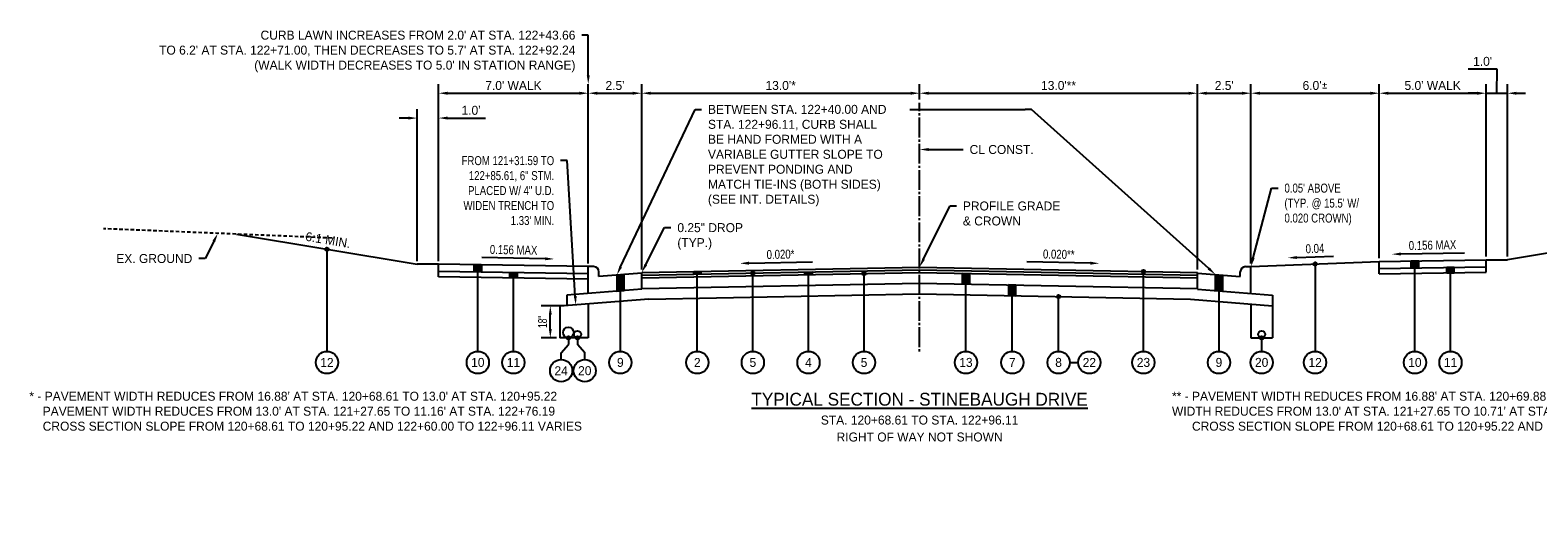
# Model space of a CAD drawing. Header units: feet. Extents: x -305 to -35, y 119 to 303.
# Tile 6 of 12: x -187 to -117, y 181 to 203. Entities that reach past the tile are written whole.
import ezdxf
from ezdxf import colors
from ezdxf.entities.mleader import LeaderData, LeaderLine
from ezdxf.math import Vec2, Vec3

# ---------------------------------------------------------------- set-up
doc = ezdxf.new("R2010")
doc.units = ezdxf.units.FT
doc.header["$MEASUREMENT"] = 0
doc.linetypes.add('cl', pattern=[5.000000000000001, 0.09375000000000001, -0.09375000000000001, 4.625000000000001, -0.09375000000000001, 0.09375000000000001])
doc.linetypes.add('OhDOT_USTN3', pattern=[0.22, 0.165, -0.055])
for name, color, linetype in [('GE_P_CL', 180, 'cl'), ('PV_X_EOP', 27, 'OhDOT_USTN3'), ('RD_P_Text', 1, 'Continuous')]:
    doc.layers.add(name, color=color, linetype=linetype)
doc.styles.add('Slanted-Normal', font='font31.shx', dxfattribs={"height": 0.1})
doc.styles.get("Standard").update_dxf_attribs({"font": 'font31.shx'})
doc.dimstyles.new('COEC', dxfattribs={"dimscale": 13.9, "dimtxt": 0.18, "dimasz": 0.18, "dimexe": 0.18, "dimexo": 0.0625, "dimgap": 0.09, "dimtad": 1, "dimzin": 0, "dimdsep": 46, "dimtxsty": 'Standard', "dimcen": 0.09, "dimclrd": 256, "dimclre": 256, "dimclrt": 256, "dimaunit": 1, "dimadec": 4, "dimazin": 0, "dimtfac": 1, "dimtofl": 0, "dimtmove": 0, "dimatfit": 3, "dimfxl": 1, "dimtolj": 1, "dimtzin": 0, "dimlwd": -1, "dimlwe": -1, "dimarcsym": 0})

# ---------------------------------------------------------------- blocks, each defined once
blk = doc.blocks.new('*D1142')
at = {"layer": 'Defpoints', "color": 0, "transparency": 16777216}
for p in [(-145.516917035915, 199.9198706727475), (-145.516917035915, 199.4699837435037), (-158.516917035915, 191.5360834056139)]:
    blk.add_point(p, dxfattribs=at)
at = {"layer": 'RD_P_Text', "transparency": 16777216}
for p, q in [((-158.516917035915, 191.6860834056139), (-158.516917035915, 200.3398706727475)), ((-145.516917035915, 199.6199837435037), (-145.516917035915, 200.3398706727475)), ((-158.096917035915, 199.9198706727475), (-145.9369170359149, 199.9198706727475))]:
    blk.add_line(p, q, dxfattribs=at)
for points in [[(-158.096917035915, 199.9898706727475), (-158.096917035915, 199.8498706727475), (-158.516917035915, 199.9198706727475)], [(-145.9369170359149, 199.9898706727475), (-145.9369170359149, 199.8498706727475), (-145.516917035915, 199.9198706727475)]]:
    blk.add_solid(points, dxfattribs=at)
at = {"layer": 'RD_P_Text', "transparency": 16777216, "insert": (-152.016917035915, 200.2798706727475), "char_height": 0.42, "attachment_point": 5}
blk.add_mtext("\\A1;13.0'*", dxfattribs=at)
blk = doc.blocks.new('*D1143')
at = {"layer": 'Defpoints', "color": 0, "transparency": 16777216}
for p in [(-132.516917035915, 199.9198706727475), (-145.516917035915, 199.4699837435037), (-132.516917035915, 191.5360834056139)]:
    blk.add_point(p, dxfattribs=at)
at = {"layer": 'RD_P_Text', "transparency": 16777216}
for p, q in [((-145.516917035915, 199.6199837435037), (-145.516917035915, 200.3398706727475)), ((-132.516917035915, 191.6860834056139), (-132.516917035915, 200.3398706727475)), ((-145.096917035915, 199.9198706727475), (-132.9369170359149, 199.9198706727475))]:
    blk.add_line(p, q, dxfattribs=at)
for points in [[(-145.096917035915, 199.9898706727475), (-145.096917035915, 199.8498706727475), (-145.516917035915, 199.9198706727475)], [(-132.9369170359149, 199.9898706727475), (-132.9369170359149, 199.8498706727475), (-132.516917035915, 199.9198706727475)]]:
    blk.add_solid(points, dxfattribs=at)
at = {"layer": 'RD_P_Text', "transparency": 16777216, "insert": (-139.016917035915, 200.2798706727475), "char_height": 0.42, "attachment_point": 5}
blk.add_mtext("\\A1;13.0'**", dxfattribs=at)
blk = doc.blocks.new('*D1145')
at = {"layer": 'Defpoints', "color": 0, "transparency": 16777216}
for p in [(-158.516917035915, 199.9198706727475), (-161.016917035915, 191.8160834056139), (-158.516917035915, 191.5360834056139)]:
    blk.add_point(p, dxfattribs=at)
at = {"layer": 'RD_P_Text', "transparency": 16777216}
for p, q in [((-161.016917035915, 191.9660834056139), (-161.016917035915, 200.3398706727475)), ((-158.516917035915, 191.6860834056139), (-158.516917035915, 200.3398706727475)), ((-160.596917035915, 199.9198706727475), (-158.9369170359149, 199.9198706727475))]:
    blk.add_line(p, q, dxfattribs=at)
for points in [[(-160.596917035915, 199.9898706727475), (-160.596917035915, 199.8498706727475), (-161.016917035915, 199.9198706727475)], [(-158.9369170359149, 199.9898706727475), (-158.9369170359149, 199.8498706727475), (-158.516917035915, 199.9198706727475)]]:
    blk.add_solid(points, dxfattribs=at)
at = {"layer": 'RD_P_Text', "transparency": 16777216, "insert": (-159.766917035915, 200.2798706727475), "char_height": 0.42, "attachment_point": 5}
blk.add_mtext("\\A1;2.5'", dxfattribs=at)
blk = doc.blocks.new('*D1144')
at = {"layer": 'Defpoints', "color": 0, "transparency": 16777216}
for p in [(-161.016917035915, 199.9198706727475), (-168.016917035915, 191.925283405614), (-161.016917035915, 191.8160834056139)]:
    blk.add_point(p, dxfattribs=at)
at = {"layer": 'RD_P_Text', "transparency": 16777216}
for p, q in [((-168.016917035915, 192.075283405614), (-168.016917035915, 200.3398706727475)), ((-161.016917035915, 191.9660834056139), (-161.016917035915, 200.3398706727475)), ((-167.596917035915, 199.9198706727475), (-161.4369170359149, 199.9198706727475))]:
    blk.add_line(p, q, dxfattribs=at)
for points in [[(-167.596917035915, 199.9898706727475), (-167.596917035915, 199.8498706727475), (-168.016917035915, 199.9198706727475)], [(-161.4369170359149, 199.9898706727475), (-161.4369170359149, 199.8498706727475), (-161.016917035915, 199.9198706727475)]]:
    blk.add_solid(points, dxfattribs=at)
at = {"layer": 'RD_P_Text', "transparency": 16777216, "insert": (-164.516917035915, 200.2798706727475), "char_height": 0.42, "attachment_point": 5}
blk.add_mtext("\\A1;7.0' WALK", dxfattribs=at)
blk = doc.blocks.new('*D1146')
at = {"layer": 'Defpoints', "color": 0, "transparency": 16777216}
for p in [(-130.016917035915, 199.9198706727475), (-132.516917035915, 191.5360834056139), (-130.016917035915, 191.8160834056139)]:
    blk.add_point(p, dxfattribs=at)
at = {"layer": 'RD_P_Text', "transparency": 16777216}
for p, q in [((-132.516917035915, 191.6860834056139), (-132.516917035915, 200.3398706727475)), ((-130.016917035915, 191.9660834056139), (-130.016917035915, 200.3398706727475)), ((-132.096917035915, 199.9198706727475), (-130.4369170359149, 199.9198706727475))]:
    blk.add_line(p, q, dxfattribs=at)
for points in [[(-132.096917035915, 199.9898706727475), (-132.096917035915, 199.8498706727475), (-132.516917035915, 199.9198706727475)], [(-130.4369170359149, 199.9898706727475), (-130.4369170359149, 199.8498706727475), (-130.016917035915, 199.9198706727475)]]:
    blk.add_solid(points, dxfattribs=at)
at = {"layer": 'RD_P_Text', "transparency": 16777216, "insert": (-131.266917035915, 200.2798706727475), "char_height": 0.42, "attachment_point": 5}
blk.add_mtext("\\A1;2.5'", dxfattribs=at)
blk = doc.blocks.new('*D1147')
at = {"layer": 'Defpoints', "color": 0, "transparency": 16777216}
for p in [(-124.016917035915, 199.9198706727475), (-124.016917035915, 192.0560834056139), (-130.016917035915, 191.8160834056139)]:
    blk.add_point(p, dxfattribs=at)
at = {"layer": 'RD_P_Text', "transparency": 16777216}
for p, q in [((-130.016917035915, 191.9660834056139), (-130.016917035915, 200.3398706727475)), ((-124.016917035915, 192.206083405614), (-124.016917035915, 200.3398706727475)), ((-129.596917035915, 199.9198706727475), (-124.436917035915, 199.9198706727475))]:
    blk.add_line(p, q, dxfattribs=at)
for points in [[(-129.596917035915, 199.9898706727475), (-129.596917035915, 199.8498706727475), (-130.016917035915, 199.9198706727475)], [(-124.436917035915, 199.9898706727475), (-124.436917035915, 199.8498706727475), (-124.016917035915, 199.9198706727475)]]:
    blk.add_solid(points, dxfattribs=at)
at = {"layer": 'RD_P_Text', "transparency": 16777216, "insert": (-127.016917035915, 200.2798706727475), "char_height": 0.42, "attachment_point": 5}
blk.add_mtext("\\A1;6.0'{\\fISOCPEUR|b0|i0|c0|p34;%%P}", dxfattribs=at)
blk = doc.blocks.new('*D1148')
at = {"layer": 'Defpoints', "color": 0, "transparency": 16777216}
for p in [(-119.016917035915, 199.9198706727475), (-124.016917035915, 192.0560834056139), (-119.016917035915, 192.1340834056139)]:
    blk.add_point(p, dxfattribs=at)
at = {"layer": 'RD_P_Text', "transparency": 16777216}
for p, q in [((-124.016917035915, 192.206083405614), (-124.016917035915, 200.3398706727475)), ((-119.016917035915, 192.284083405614), (-119.016917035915, 200.3398706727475)), ((-123.596917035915, 199.9198706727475), (-119.436917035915, 199.9198706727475))]:
    blk.add_line(p, q, dxfattribs=at)
for points in [[(-123.596917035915, 199.9898706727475), (-123.596917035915, 199.8498706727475), (-124.016917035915, 199.9198706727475)], [(-119.436917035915, 199.9898706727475), (-119.436917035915, 199.8498706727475), (-119.016917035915, 199.9198706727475)]]:
    blk.add_solid(points, dxfattribs=at)
at = {"layer": 'RD_P_Text', "transparency": 16777216, "insert": (-121.516917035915, 200.2798706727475), "char_height": 0.42, "attachment_point": 5}
blk.add_mtext("\\A1;5.0' WALK", dxfattribs=at)
blk = doc.blocks.new('*D1149')
at = {"layer": 'Defpoints', "color": 0, "transparency": 16777216}
for p in [(-168.016917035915, 198.7586851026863), (-169.016917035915, 191.925283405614), (-168.016917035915, 191.925283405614)]:
    blk.add_point(p, dxfattribs=at)
at = {"layer": 'RD_P_Text', "transparency": 16777216}
for p, q in [((-169.016917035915, 192.075283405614), (-169.016917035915, 199.1786851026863)), ((-168.016917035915, 192.075283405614), (-168.016917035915, 199.1786851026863)), ((-169.4369170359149, 198.7586851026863), (-169.856917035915, 198.7586851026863)), ((-167.596917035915, 198.7586851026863), (-165.826917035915, 198.7586851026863))]:
    blk.add_line(p, q, dxfattribs=at)
for points in [[(-169.4369170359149, 198.8286851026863), (-169.4369170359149, 198.6886851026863), (-169.016917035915, 198.7586851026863)], [(-167.596917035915, 198.8286851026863), (-167.596917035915, 198.6886851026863), (-168.016917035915, 198.7586851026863)]]:
    blk.add_solid(points, dxfattribs=at)
at = {"layer": 'RD_P_Text', "transparency": 16777216, "insert": (-166.501917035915, 199.1186851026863), "char_height": 0.42, "attachment_point": 5}
blk.add_mtext("\\A1;1.0'", dxfattribs=at)
blk = doc.blocks.new('*D1150')
at = {"layer": 'Defpoints', "color": 0, "transparency": 16777216}
for p in [(-118.016917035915, 199.9198706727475), (-119.016917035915, 192.1340834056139), (-118.016917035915, 192.1340834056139)]:
    blk.add_point(p, dxfattribs=at)
at = {"layer": 'RD_P_Text', "transparency": 16777216}
for p, q in [((-118.5058485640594, 201.0473451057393), (-119.8558485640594, 201.0473451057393)), ((-118.516917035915, 199.9198706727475), (-118.5058485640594, 201.0473451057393)), ((-119.016917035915, 192.284083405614), (-119.016917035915, 200.3398706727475)), ((-118.016917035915, 192.284083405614), (-118.016917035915, 200.3398706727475)), ((-119.436917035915, 199.9198706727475), (-119.856917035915, 199.9198706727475)), ((-119.016917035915, 199.9198706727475), (-118.016917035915, 199.9198706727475)), ((-117.596917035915, 199.9198706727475), (-117.176917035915, 199.9198706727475))]:
    blk.add_line(p, q, dxfattribs=at)
for points in [[(-119.436917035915, 199.9898706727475), (-119.436917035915, 199.8498706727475), (-119.016917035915, 199.9198706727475)], [(-117.596917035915, 199.9898706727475), (-117.596917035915, 199.8498706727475), (-118.016917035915, 199.9198706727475)]]:
    blk.add_solid(points, dxfattribs=at)
at = {"layer": 'RD_P_Text', "transparency": 16777216, "insert": (-119.1808485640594, 201.4073451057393), "char_height": 0.42, "attachment_point": 5}
blk.add_mtext("\\A1;1.0'", dxfattribs=at)
blk = doc.blocks.new('*D1157')
at = {"layer": 'Defpoints', "color": 0, "transparency": 16777216}
for p in [(-162.7925936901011, 189.986083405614), (-162.016917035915, 189.986083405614), (-162.349917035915, 188.486083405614)]:
    blk.add_point(p, dxfattribs=at)
at = {"layer": 'RD_P_Text', "transparency": 16777216}
for p, q in [((-162.166917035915, 189.986083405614), (-163.2125936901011, 189.986083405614)), ((-162.7925936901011, 188.906083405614), (-162.7925936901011, 189.566083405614)), ((-162.499917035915, 188.486083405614), (-163.2125936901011, 188.486083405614))]:
    blk.add_line(p, q, dxfattribs=at)
for points in [[(-162.8625936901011, 189.566083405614), (-162.7225936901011, 189.566083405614), (-162.7925936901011, 189.986083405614)], [(-162.8625936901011, 188.906083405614), (-162.7225936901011, 188.906083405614), (-162.7925936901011, 188.486083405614)]]:
    blk.add_solid(points, dxfattribs=at)
at = {"layer": 'RD_P_Text', "transparency": 16777216, "insert": (-163.1525936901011, 189.236083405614), "char_height": 0.42, "attachment_point": 5, "rotation": 90}
blk.add_mtext('\\A1;{\\W0.7;18"}', dxfattribs=at)

msp = doc.modelspace()

# ---------------------------------------------------------------- hatches: boundary and pattern name
at = {"layer": 'RD_P_Text'}
h = msp.add_hatch(color=256, dxfattribs=at)
h.dxf.hatch_style = 1
edge = h.paths.add_edge_path()
edge.add_arc((-173.2406618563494, 192.6292408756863), 0.08, 0, 360)
h = msp.add_hatch(color=256, dxfattribs=at)
h.dxf.hatch_style = 1
h.paths.add_polyline_path([(-166.3495170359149, 191.8992719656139), (-166.016317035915, 191.8940740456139), (-166.0163170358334, 191.5607740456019), (-166.3495170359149, 191.5659719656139)])
h = msp.add_hatch(color=256, dxfattribs=at)
h.dxf.hatch_style = 1
edge = h.paths.add_edge_path()
edge.add_arc((-127.016917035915, 191.9360834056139), 0.08, 0, 360)
h = msp.add_hatch(color=256, dxfattribs=at)
h.dxf.hatch_style = 1
h.paths.add_polyline_path([(-122.515517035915, 192.0795052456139), (-122.1823170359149, 192.0847031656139), (-122.1823170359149, 191.7514031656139), (-122.515517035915, 191.7462052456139)])
h = msp.add_hatch(color=256, dxfattribs=at)
h.dxf.hatch_style = 1
h.paths.add_polyline_path([(-164.6835170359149, 191.5399823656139), (-164.350317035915, 191.5347844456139), (-164.350317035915, 191.2847844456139), (-164.6835170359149, 191.2899823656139)])
h = msp.add_hatch(color=256, dxfattribs=at)
h.dxf.hatch_style = 1
h.paths.add_polyline_path([(-159.350917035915, 191.449363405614), (-159.682917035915, 191.4228034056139), (-159.682917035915, 190.6728034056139), (-159.350917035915, 190.699363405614)])
h = msp.add_hatch(color=256, dxfattribs=at)
h.dxf.hatch_style = 1
h.paths.add_polyline_path([(-156.083517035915, 191.5847514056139), (-155.7503170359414, 191.5914154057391), (-155.750317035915, 191.4664154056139), (-156.083517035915, 191.4597514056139)])
h = msp.add_hatch(color=256, dxfattribs=at)
h.dxf.hatch_style = 1
edge = h.paths.add_edge_path()
edge.add_arc((-153.316917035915, 191.5150834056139), 0.08, 0, 360)
h = msp.add_hatch(color=256, dxfattribs=at)
h.dxf.hatch_style = 1
h.paths.add_polyline_path([(-150.550317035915, 191.5704154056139), (-150.550317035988, 191.4454154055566), (-150.8835170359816, 191.4387514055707), (-150.8835170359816, 191.5637514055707)])
h = msp.add_hatch(color=256, dxfattribs=at)
h.dxf.hatch_style = 1
edge = h.paths.add_edge_path()
edge.add_arc((-148.116917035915, 191.4940834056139), 0.08, 0, 360)
h = msp.add_hatch(color=256, dxfattribs=at)
h.dxf.hatch_style = 1
h.paths.add_polyline_path([(-143.5168570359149, 191.5060822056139), (-143.183657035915, 191.4994182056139), (-143.183657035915, 190.9994182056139), (-143.5168570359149, 191.0060822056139)])
h = msp.add_hatch(color=256, dxfattribs=at)
h.dxf.hatch_style = 1
edge = h.paths.add_edge_path()
edge.add_arc((-135.0469370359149, 191.5866838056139), 0.08, 0, 360)
h = msp.add_hatch(color=256, dxfattribs=at)
h.dxf.hatch_style = 1
h.paths.add_polyline_path([(-131.682917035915, 191.449363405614), (-131.350917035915, 191.4228034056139), (-131.350917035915, 190.6728034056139), (-131.682917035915, 190.699363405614)])
h = msp.add_hatch(color=256, dxfattribs=at)
h.dxf.hatch_style = 1
h.paths.add_polyline_path([(-120.516317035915, 191.7773927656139), (-120.849517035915, 191.7721948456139), (-120.849517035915, 191.5221948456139), (-120.516317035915, 191.5273927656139), (-120.516317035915, 191.6523927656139)])
h = msp.add_hatch(color=256, dxfattribs=at)
h.dxf.hatch_style = 1
h.paths.add_polyline_path([(-141.016997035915, 190.9560850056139), (-141.350197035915, 190.9627490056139), (-141.350197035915, 190.4627490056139), (-141.016997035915, 190.4560850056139), (-141.016997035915, 190.7060850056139)])
h = msp.add_hatch(color=256, dxfattribs=at)
h.dxf.hatch_style = 1
edge = h.paths.add_edge_path()
edge.add_arc((-139.016937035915, 190.4160838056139), 0.08, 0, 360)
h = msp.add_hatch(color=256, dxfattribs=at)
h.dxf.hatch_style = 1
edge = h.paths.add_edge_path()
edge.add_arc((-161.9458433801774, 188.486083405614), 0.08, 0, 360)
h = msp.add_hatch(color=256, dxfattribs=at)
h.dxf.hatch_style = 1
edge = h.paths.add_edge_path()
edge.add_arc((-161.516917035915, 188.486083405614), 0.08, 0, 360)
h = msp.add_hatch(color=256, dxfattribs=at)
h.dxf.hatch_style = 1
edge = h.paths.add_edge_path()
edge.add_arc((-129.516917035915, 188.486083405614), 0.08, 0, 360)

# ---------------------------------------------------------------- linework, layer by layer
at = {"layer": 'GE_P_CL', "ltscale": 0.2, "flags": 128}
msp.add_lwpolyline([(-145.516917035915, 187.8557752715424), (-145.516917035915, 199.4699837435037)], dxfattribs=at)
at = {"layer": 'PV_X_EOP', "flags": 128}
msp.add_lwpolyline([(-172.9970412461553, 193.1503210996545), (-183.693046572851, 193.5881755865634)], dxfattribs=at)
at = {"layer": 'RD_P_Text', "flags": 128}
for points in [[(-145.9788150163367, 199.1663021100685), (-140.5795108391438, 199.1663021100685)], [(-177.4644066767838, 193.3331983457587), (-169.016917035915, 191.925283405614)], [(-173.2406618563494, 192.6292408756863), (-173.2406618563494, 187.8557752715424)], [(-111.7662939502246, 193.1758539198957), (-118.016917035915, 192.1340834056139)], [(-168.016917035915, 191.925283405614), (-169.016917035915, 191.925283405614)], [(-161.016917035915, 191.8160834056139), (-168.016917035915, 191.925283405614)], [(-168.016917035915, 191.3419834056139), (-168.016917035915, 191.925283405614)], [(-166.3495170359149, 191.5659719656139), (-166.3495170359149, 191.8992719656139)], [(-166.3495170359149, 191.8992719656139), (-166.016317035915, 191.8940740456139), (-166.0163170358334, 191.5607740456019), (-166.3495170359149, 191.5659719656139), (-166.3495170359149, 191.8992719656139)], [(-166.182917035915, 187.8557752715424), (-166.182917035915, 191.8966730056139)], [(-166.016317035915, 191.5607740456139), (-166.016317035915, 191.8940740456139)], [(-130.016917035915, 191.8160834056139), (-124.016917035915, 192.0560834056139)], [(-127.016917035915, 191.9360834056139), (-127.016917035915, 187.8557752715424)], [(-124.016917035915, 192.0560834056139), (-119.016917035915, 192.1340834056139)], [(-124.016917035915, 191.4727834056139), (-124.016917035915, 192.0560834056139)], [(-122.515517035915, 192.0795052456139), (-122.1823170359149, 192.0847031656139), (-122.1823170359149, 191.7514031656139), (-122.515517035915, 191.7462052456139), (-122.515517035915, 192.0795052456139)], [(-122.515517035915, 191.7462052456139), (-122.515517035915, 192.0795052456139)], [(-122.348917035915, 187.8557752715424), (-122.348917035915, 192.0821042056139)], [(-122.1823170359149, 191.7514031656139), (-122.1823170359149, 192.0847031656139)], [(-119.016917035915, 191.5507834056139), (-119.016917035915, 192.1340834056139)], [(-119.016917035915, 192.1340834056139), (-118.016917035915, 192.1340834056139)], [(-161.016917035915, 191.4827834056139), (-168.016917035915, 191.5919834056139)], [(-161.016917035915, 191.2327834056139), (-168.016917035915, 191.3419834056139)], [(-164.6835170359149, 191.2899823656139), (-164.6835170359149, 191.5399823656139)], [(-164.6835170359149, 191.5399823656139), (-164.350317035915, 191.5347844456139), (-164.350317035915, 191.2847844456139), (-164.6835170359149, 191.2899823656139), (-164.6835170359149, 191.5399823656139)], [(-164.516917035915, 187.8557752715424), (-164.516917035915, 191.5373834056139)], [(-164.350317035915, 191.2847844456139), (-164.350317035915, 191.5347844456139)], [(-161.016917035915, 190.5660834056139), (-161.016917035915, 191.8160834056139)], [(-160.766917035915, 191.8160834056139), (-161.016917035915, 191.8160834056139)], [(-160.516917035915, 191.356083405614), (-160.516917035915, 191.5660834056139)], [(-158.516917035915, 191.5160834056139), (-160.516917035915, 191.356083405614)], [(-159.350917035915, 191.449363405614), (-159.682917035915, 191.4228034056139), (-159.682917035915, 190.6728034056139), (-159.350917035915, 190.699363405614), (-159.350917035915, 191.449363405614)], [(-159.682917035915, 191.4228034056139), (-159.682917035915, 190.6728034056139)], [(-159.516917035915, 191.4360834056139), (-159.516917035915, 187.8557752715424)], [(-159.350917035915, 191.449363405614), (-159.350917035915, 190.699363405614)], [(-158.516917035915, 191.5360834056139), (-145.516917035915, 191.7960834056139), (-132.516917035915, 191.5360834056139)], [(-158.516917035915, 191.4110834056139), (-145.516917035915, 191.6710834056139), (-132.516917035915, 191.4110834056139)], [(-158.516917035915, 191.2860834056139), (-145.516917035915, 191.5460834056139), (-132.516917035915, 191.2860834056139)], [(-158.516917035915, 191.5160834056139), (-158.516917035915, 191.536083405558)], [(-158.516917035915, 190.7660834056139), (-158.516917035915, 191.5160834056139)], [(-156.083517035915, 191.5847514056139), (-155.7503170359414, 191.5914154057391), (-155.750317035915, 191.4664154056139), (-156.083517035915, 191.4597514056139), (-156.083517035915, 191.5847514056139)], [(-150.550317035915, 191.5704154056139), (-150.550317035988, 191.4454154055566), (-150.8835170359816, 191.4387514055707), (-150.8835170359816, 191.5637514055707), (-150.550317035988, 191.5704154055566)], [(-143.5168570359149, 191.5060822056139), (-143.183657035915, 191.4994182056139), (-143.183657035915, 190.9994182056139), (-143.5168570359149, 191.0060822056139), (-143.5168570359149, 191.5060822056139)], [(-132.516917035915, 191.5160834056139), (-132.516917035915, 191.536083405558)], [(-132.516917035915, 190.7660834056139), (-132.516917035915, 191.5160834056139)], [(-132.516917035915, 191.5160834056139), (-130.516917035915, 191.356083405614)], [(-131.682917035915, 191.449363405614), (-131.682917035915, 190.699363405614)], [(-131.682917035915, 191.449363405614), (-131.350917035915, 191.4228034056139), (-131.350917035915, 190.6728034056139), (-131.682917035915, 190.699363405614), (-131.682917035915, 191.449363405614)], [(-131.516917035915, 191.4360834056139), (-131.516917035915, 187.8557752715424)], [(-131.350917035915, 191.4228034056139), (-131.350917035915, 190.6728034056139)], [(-130.516917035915, 191.356083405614), (-130.516917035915, 191.5660834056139)], [(-130.266917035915, 191.8160834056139), (-130.016917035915, 191.8160834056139)], [(-130.016917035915, 190.5660834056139), (-130.016917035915, 191.8160834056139)], [(-124.016917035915, 191.7227834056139), (-119.016917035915, 191.8007834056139)], [(-124.016917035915, 191.4727834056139), (-119.016917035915, 191.5507834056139)], [(-120.516317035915, 191.7773927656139), (-120.849517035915, 191.7721948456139), (-120.849517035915, 191.5221948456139), (-120.516317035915, 191.5273927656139), (-120.516317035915, 191.6523927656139), (-120.516317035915, 191.7773927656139)], [(-120.849517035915, 191.5221948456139), (-120.849517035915, 191.7721948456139)], [(-120.682917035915, 187.8557752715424), (-120.682917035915, 191.7747938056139)], [(-120.516317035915, 191.5273927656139), (-120.516317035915, 191.7773927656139)], [(-158.516917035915, 190.7660834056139), (-162.016917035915, 190.486083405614)], [(-162.016917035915, 190.486083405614), (-162.016917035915, 189.986083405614)], [(-158.516917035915, 190.7860834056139), (-145.516917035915, 191.0460834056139), (-132.516917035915, 190.7860834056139)], [(-158.1835837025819, 190.2927500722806), (-145.516917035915, 190.5460834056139), (-132.850250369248, 190.2927500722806)], [(-141.016997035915, 190.9560850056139), (-141.350197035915, 190.9627490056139), (-141.350197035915, 190.4627490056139), (-141.016997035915, 190.4560850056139), (-141.016997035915, 190.7060850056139), (-141.016997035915, 190.9560850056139)], [(-132.516917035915, 190.7660834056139), (-129.016917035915, 190.486083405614)], [(-129.016917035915, 190.486083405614), (-129.016917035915, 189.986083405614)], [(-158.1835837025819, 190.2927500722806), (-162.349917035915, 189.959443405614)], [(-162.349917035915, 189.986083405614), (-162.349917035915, 188.486083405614)], [(-161.016917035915, 190.0660834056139), (-161.016917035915, 188.486083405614)], [(-132.850250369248, 190.2927500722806), (-129.016917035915, 189.986083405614)], [(-130.016917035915, 190.0660834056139), (-130.016917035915, 188.486083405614)], [(-129.016917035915, 189.986083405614), (-129.016917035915, 188.486083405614)], [(-161.016917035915, 188.486083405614), (-162.349917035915, 188.486083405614)], [(-161.9458433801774, 188.486083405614), (-161.9458433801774, 188.1709293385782)], [(-161.516917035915, 188.486083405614), (-161.516917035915, 188.1709293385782)], [(-130.016917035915, 188.486083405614), (-129.016917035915, 188.486083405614)], [(-129.516917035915, 188.486083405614), (-129.516917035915, 187.8557752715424)], [(-162.2844964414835, 187.4688058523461), (-162.2844964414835, 187.7839599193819), (-161.9458433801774, 188.1709293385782)], [(-161.1806340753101, 187.4688058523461), (-161.1806340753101, 187.7839599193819), (-161.516917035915, 188.1709293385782)], [(-138.496937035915, 187.3357752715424), (-138.0969370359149, 187.3357752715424)]]:
    msp.add_lwpolyline(points, dxfattribs=at)
at = {"layer": 'RD_P_Text', "linetype": 'ByBlock', "lineweight": -2}
for points in [[(-163.0307760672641, 192.1811131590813), (-166.0030580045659, 192.2405587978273)], [(-153.5030580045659, 191.9765131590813), (-150.5307760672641, 192.0359587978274)], [(-137.5307760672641, 191.9765131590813), (-140.5030580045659, 192.0359587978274)], [(-127.8745645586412, 192.2419300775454), (-126.1592695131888, 192.3105418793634)], [(-123.0030580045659, 192.4055131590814), (-120.0307760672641, 192.4649587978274)]]:
    msp.add_lwpolyline(points, dxfattribs=at)
at = {"layer": 'RD_P_Text', "ltscale": 0.2, "flags": 128}
for points in [[(-156.083517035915, 191.4597514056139), (-156.083517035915, 191.5847514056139)], [(-155.916917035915, 187.8557752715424), (-155.916917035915, 191.5880834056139)], [(-155.750317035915, 191.4664154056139), (-155.750317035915, 191.5914154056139)], [(-153.316917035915, 187.8557752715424), (-153.316917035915, 191.5150834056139)], [(-150.8835170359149, 191.4387514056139), (-150.8835170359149, 191.5637514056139)], [(-150.7169170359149, 187.8557752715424), (-150.7169170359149, 191.5670834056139)], [(-150.550317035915, 191.4454154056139), (-150.550317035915, 191.5704154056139)], [(-148.116917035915, 187.8557752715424), (-148.116917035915, 191.4940834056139)], [(-143.5168570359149, 191.0060822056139), (-143.5168570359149, 191.5060822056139)], [(-143.350257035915, 187.8557752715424), (-143.350257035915, 191.5027502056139)], [(-143.183657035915, 190.9994182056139), (-143.183657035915, 191.4994182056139)], [(-135.0469370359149, 187.8557752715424), (-135.0469370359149, 191.5866838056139)], [(-141.350197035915, 190.4627490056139), (-141.350197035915, 190.9627490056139)], [(-141.183597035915, 187.8557752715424), (-141.183597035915, 190.9594170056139)], [(-141.016997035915, 190.4560850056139), (-141.016997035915, 190.9560850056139)], [(-139.016937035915, 187.8557752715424), (-139.016937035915, 190.4160838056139)]]:
    msp.add_lwpolyline(points, dxfattribs=at)
at = {"layer": 'RD_P_Text'}
for centre, radius in [((-173.2406618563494, 192.6292408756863), 0.08), ((-127.016917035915, 191.9360834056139), 0.08), ((-153.316917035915, 191.5150834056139), 0.08), ((-148.116917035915, 191.4940834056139), 0.08), ((-135.0469370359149, 191.5866838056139), 0.08), ((-139.016937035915, 190.4160838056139), 0.08), ((-161.9458433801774, 188.736083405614), 0.25), ((-161.9458433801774, 188.486083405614), 0.08), ((-161.516917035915, 188.652683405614), 0.1666), ((-161.516917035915, 188.486083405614), 0.08), ((-129.516917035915, 188.652683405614), 0.1666), ((-129.516917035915, 188.486083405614), 0.08), ((-173.2406618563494, 187.3357752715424), 0.52), ((-166.182917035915, 187.3357752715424), 0.52), ((-164.516917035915, 187.3357752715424), 0.52), ((-159.516917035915, 187.3357752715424), 0.52), ((-155.916917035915, 187.3357752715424), 0.52), ((-153.316917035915, 187.3357752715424), 0.52), ((-150.7169170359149, 187.3357752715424), 0.52), ((-148.116917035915, 187.3357752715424), 0.52), ((-143.350257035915, 187.3357752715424), 0.52), ((-141.183597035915, 187.3357752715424), 0.52), ((-139.016937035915, 187.3357752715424), 0.52), ((-137.5769370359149, 187.3357752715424), 0.52), ((-135.0469370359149, 187.3357752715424), 0.52), ((-131.516917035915, 187.3357752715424), 0.52), ((-129.516917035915, 187.3357752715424), 0.52), ((-127.016917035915, 187.3357752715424), 0.52), ((-122.348917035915, 187.3357752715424), 0.52), ((-120.682917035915, 187.3357752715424), 0.52), ((-162.2844964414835, 186.9488058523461), 0.52), ((-161.1806340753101, 186.9488058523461), 0.52)]:
    msp.add_circle(centre, radius, dxfattribs=at)
for centre, start, end in [((-160.766917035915, 191.5660834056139), 7.016709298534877e-15, 90), ((-130.266917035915, 191.5660834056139), 90, 180)]:
    msp.add_arc(centre, 0.25, start, end, dxfattribs=at)
for points in [[(-163.0321757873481, 192.1111271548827), (-162.6108600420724, 192.1727148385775), (-163.0293763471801, 192.2510991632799)], [(-153.5016582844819, 191.9065271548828), (-153.9229740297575, 191.9681148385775), (-153.5044577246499, 192.0464991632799)], [(-137.5321757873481, 191.9065271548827), (-137.1108600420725, 191.9681148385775), (-137.5293763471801, 192.0464991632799)], [(-127.8717667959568, 192.1719860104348), (-128.2942289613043, 192.2251435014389), (-127.8773623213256, 192.3118741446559)], [(-123.0016582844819, 192.3355271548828), (-123.4229740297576, 192.3971148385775), (-123.0044577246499, 192.4754991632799)]]:
    msp.add_solid(points, dxfattribs=at)

# ---------------------------------------------------------------- texts
at = {"layer": 'RD_P_Text', "char_height": 0.42, "attachment_point": 5}
for s, insert, rotation in [('6:1 MIN.', (-173.1905702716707, 193.0587114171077), 350.5376777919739), ('{\\W0.8;0.156 MAX}', (-164.5092388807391, 192.5947437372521), 358.8542371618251), ('{\\W0.8;0.020*}', (-152.0245951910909, 192.3901437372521), 1.1457628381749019), ('{\\W0.8;0.020**}', (-139.009238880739, 192.3901437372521), 358.8542371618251), ('{\\W0.8;0.04}', (-127.024595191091, 192.6601437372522), 2.2906100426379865), ('{\\W0.8;0.156 MAX}', (-121.5245951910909, 192.8191437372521), 1.1457628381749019)]:
    msp.add_mtext_dynamic_manual_height_columns(s, width=19.10730606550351, gutter_width=10, heights=[0], dxfattribs=dict(at, insert=insert, rotation=rotation))
at = {"layer": 'RD_P_Text'}
for s, width, heights, insert, char_height, attachment_point in [('12', 19.10730606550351, [0], (-173.2406618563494, 187.3357752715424), 0.42, 5), ('10', 19.10730606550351, [0], (-166.182917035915, 187.3357752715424), 0.42, 5), ('11', 19.10730606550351, [0], (-164.516917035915, 187.3357752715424), 0.42, 5), ('24', 19.10730606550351, [0], (-162.2844964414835, 186.9488058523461), 0.42, 5), ('20', 19.10730606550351, [0], (-161.1806340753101, 186.9488058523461), 0.42, 5), ('9', 19.10730606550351, [0], (-159.516917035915, 187.3357752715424), 0.42, 5), ('2', 19.10730606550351, [0], (-155.916917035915, 187.3357752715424), 0.42, 5), ('5', 19.10730606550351, [0], (-153.316917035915, 187.3357752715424), 0.42, 5), ('4', 19.10730606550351, [0], (-150.7169170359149, 187.3357752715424), 0.42, 5), ('5', 19.10730606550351, [0], (-148.116917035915, 187.3357752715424), 0.42, 5), ('13', 19.10730606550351, [0], (-143.350257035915, 187.3357752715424), 0.42, 5), ('7', 19.10730606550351, [0], (-141.183597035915, 187.3357752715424), 0.42, 5), ('8', 19.10730606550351, [0], (-139.016937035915, 187.3357752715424), 0.42, 5), ('22', 19.10730606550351, [0], (-137.5769370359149, 187.3357752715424), 0.42, 5), ('23', 19.10730606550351, [0], (-135.0469370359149, 187.3357752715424), 0.42, 5), ('9', 19.10730606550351, [0], (-131.516917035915, 187.3357752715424), 0.42, 5), ('20', 19.10730606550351, [0], (-129.516917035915, 187.3357752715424), 0.42, 5), ('12', 19.10730606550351, [0], (-127.016917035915, 187.3357752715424), 0.42, 5), ('10', 19.10730606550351, [0], (-122.348917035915, 187.3357752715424), 0.42, 5), ('11', 19.10730606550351, [0], (-120.682917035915, 187.3357752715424), 0.42, 5), ("* - PAVEMENT WIDTH REDUCES FROM 16.88' AT STA. 120+68.61 TO 13.0' AT STA. 120+95.22\\P    PAVEMENT WIDTH REDUCES FROM 13.0' AT STA. 121+27.65 TO 11.16' AT STA. 122+76.19\\P    CROSS SECTION SLOPE FROM 120+68.61 TO 120+95.22 AND 122+60.00 TO 122+96.11 VARIES", 30.69854260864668, [2.945307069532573], (-187.1611751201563, 185.9675678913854), 0.42, 1), ('\\A1;{\\LTYPICAL SECTION - STINEBAUGH DRIVE}', 38.32971663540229, [0], (-145.516917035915, 185.6127455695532), 0.6, 5), ("** - PAVEMENT WIDTH REDUCES FROM 16.88' AT STA. 120+69.88 TO 13.0' AT STA. 120+95.22      ^IPAVEMENT WIDTH REDUCES FROM 13.0' AT STA. 121+27.65 TO 10.71' AT STA. 122+76.19\\P      CROSS SECTION SLOPE FROM 120+68.61 TO 120+95.22 AND 122+60.00 TO 122+96.11 VARIES", 30.69854260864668, [2.945307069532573], (-133.7122020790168, 185.9675678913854), 0.42, 1), ('STA. 120+68.61 TO STA. 122+96.11', 19.10730606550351, [0], (-145.516917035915, 184.6408666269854), 0.42, 5), ('RIGHT OF WAY NOT SHOWN', 19.10730606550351, [0], (-145.516917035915, 183.8489652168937), 0.42, 5)]:
    msp.add_mtext_dynamic_manual_height_columns(s, width=width, gutter_width=10, heights=heights, dxfattribs=dict(at, insert=insert, char_height=char_height, attachment_point=attachment_point))

# ---------------------------------------------------------------- dimensions: what is measured, and where the dimension line sits
dim = msp.add_linear_dim(base=(-118.016917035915, 199.9198706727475), p1=(-119.016917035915, 192.1340834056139), p2=(-118.016917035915, 192.1340834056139), text="1.0'", dimstyle='COEC', override={"dimscale": 3, "dimtxt": 0.14, "dimasz": 0.14, "dimexe": 0.14, "dimexo": 0.05, "dimgap": 0.05, "dimtmove": 1}, dxfattribs=at)
dim.commit()
dim.dimension.update_dxf_attribs({"geometry": '*D1150', "text_midpoint": (-118.6558485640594, 201.0473451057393), "dimtype": 160})
for base, p1, p2, text, override, picture, middle in [((-161.016917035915, 199.9198706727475), (-168.016917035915, 191.925283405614), (-161.016917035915, 191.8160834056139), "7.0' WALK", {"dimscale": 3, "dimtxt": 0.14, "dimasz": 0.14, "dimexe": 0.14, "dimexo": 0.05, "dimgap": 0.05, "dimtmove": 1}, '*D1144', (-164.516917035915, 200.2798706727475)), ((-158.516917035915, 199.9198706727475), (-161.016917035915, 191.8160834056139), (-158.516917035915, 191.5360834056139), "2.5'", {"dimscale": 3, "dimtxt": 0.14, "dimasz": 0.14, "dimexe": 0.14, "dimexo": 0.05, "dimgap": 0.05, "dimtmove": 1}, '*D1145', (-159.766917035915, 200.2798706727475)), ((-145.516917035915, 199.9198706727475), (-158.516917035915, 191.5360834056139), (-145.516917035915, 199.4699837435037), "13.0'*", {"dimscale": 3, "dimtxt": 0.14, "dimasz": 0.14, "dimexe": 0.14, "dimexo": 0.05, "dimgap": 0.05}, '*D1142', (-152.016917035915, 200.2798706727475)), ((-132.516917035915, 199.9198706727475), (-145.516917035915, 199.4699837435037), (-132.516917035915, 191.5360834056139), "13.0'**", {"dimscale": 3, "dimtxt": 0.14, "dimasz": 0.14, "dimexe": 0.14, "dimexo": 0.05, "dimgap": 0.05, "dimtmove": 1}, '*D1143', (-139.016917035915, 200.2798706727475)), ((-130.016917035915, 199.9198706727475), (-132.516917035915, 191.5360834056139), (-130.016917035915, 191.8160834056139), "2.5'", {"dimscale": 3, "dimtxt": 0.14, "dimasz": 0.14, "dimexe": 0.14, "dimexo": 0.05, "dimgap": 0.05, "dimtmove": 1}, '*D1146', (-131.266917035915, 200.2798706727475)), ((-124.016917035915, 199.9198706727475), (-130.016917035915, 191.8160834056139), (-124.016917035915, 192.0560834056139), "6.0'{\\fISOCPEUR|b0|i0|c0|p34;%%P}", {"dimscale": 3, "dimtxt": 0.14, "dimasz": 0.14, "dimexe": 0.14, "dimexo": 0.05, "dimgap": 0.05, "dimtmove": 1}, '*D1147', (-127.016917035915, 200.2798706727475)), ((-119.016917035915, 199.9198706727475), (-124.016917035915, 192.0560834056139), (-119.016917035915, 192.1340834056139), "5.0' WALK", {"dimscale": 3, "dimtxt": 0.14, "dimasz": 0.14, "dimexe": 0.14, "dimexo": 0.05, "dimgap": 0.05, "dimtmove": 1}, '*D1148', (-121.516917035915, 200.2798706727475)), ((-168.016917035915, 198.7586851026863), (-169.016917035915, 191.925283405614), (-168.016917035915, 191.925283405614), "1.0'", {"dimscale": 3, "dimtxt": 0.14, "dimasz": 0.14, "dimexe": 0.14, "dimexo": 0.05, "dimgap": 0.05}, '*D1149', (-166.501917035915, 199.1186851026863))]:
    dim = msp.add_linear_dim(base=base, p1=p1, p2=p2, text=text, dimstyle='COEC', override=override, dxfattribs=at)
    dim.commit()
    dim.dimension.update_dxf_attribs({"geometry": picture, "text_midpoint": middle})
dim = msp.add_linear_dim(base=(-162.7925936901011, 189.986083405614), p1=(-162.349917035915, 188.486083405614), p2=(-162.016917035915, 189.986083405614), angle=90, text='{\\W0.7;18"}', dimstyle='COEC', override={"dimscale": 3, "dimtxt": 0.14, "dimasz": 0.14, "dimexe": 0.14, "dimexo": 0.05, "dimgap": 0.05}, dxfattribs=at)
dim.commit()
dim.dimension.update_dxf_attribs({"geometry": '*D1157', "text_midpoint": (-163.1525936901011, 189.236083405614)})

# ---------------------------------------------------------------- leaders
ml = msp.add_multileader_mtext('Standard', dxfattribs=at)
ml.set_content("CURB LAWN INCREASES FROM 2.0' AT STA. 122+43.66\\PTO 6.2' AT STA. 122+71.00, THEN DECREASES TO 5.7' AT STA. 122+92.24\\P(WALK WIDTH DECREASES TO 5.0' IN STATION RANGE)", color=256, style='Slanted-Normal')
ml.set_leader_properties()
ml.build(insert=Vec2(0, 0))
ml.multileader.update_dxf_attribs({"dogleg_length": 0.1, "arrow_head_size": 0.42, "scale": 3})
ctx = ml.context
ctx.base_point, ctx.scale, ctx.char_height, ctx.arrow_head_size, ctx.landing_gap_size, ctx.plane_origin = Vec3(-184.7702503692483, 202.6350601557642), 3, 0.42, 0.42, 0.3, Vec3(-168.6685965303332, 203.0194620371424)
ctx.text_align_type = 2
notes = []
notes.append((ctx, [(1, (1, 1, 0), (-161.016917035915, 202.6350601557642), (-1, 0), 0.3, [(0, [(-161.016917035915, 200.3398706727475)], 0, [])])]))
ctx.mtext.insert, ctx.mtext.alignment, ctx.mtext.flow_direction = Vec3(-161.616917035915, 202.8450601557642), 3, 5
ml = msp.add_multileader_mtext('Standard', dxfattribs=at)
ml.set_content('BETWEEN STA. 122+40.00 AND\\PSTA. 122+96.11, CURB SHALL \\PBE HAND FORMED WITH A \\PVARIABLE GUTTER SLOPE TO\\PPREVENT PONDING AND \\PMATCH TIE-INS (BOTH SIDES)\\P(SEE INT. DETAILS)', color=256, style='Slanted-Normal')
ml.set_leader_properties()
ml.build(insert=Vec2(0, 0))
ml.multileader.update_dxf_attribs({"dogleg_length": 0.1, "arrow_head_size": 0.42, "scale": 3})
ctx = ml.context
ctx.base_point, ctx.scale, ctx.char_height, ctx.arrow_head_size, ctx.landing_gap_size, ctx.plane_origin = Vec3(-155.7170547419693, 199.1663021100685), 3, 0.42, 0.42, 0.3, Vec3(-158.5835659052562, 194.0000660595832)
notes.append((ctx, [(0, (1, 1, 0), (-156.0170547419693, 199.1663021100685), (1, 0), 0.3, [(0, [(-159.682917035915, 191.4228034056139)], 0, [])])]))
ctx.mtext.insert, ctx.mtext.flow_direction = Vec3(-155.4170547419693, 199.3763021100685), 5
ml = msp.add_multileader_mtext('Standard', dxfattribs=at)
ml.set_content(' ', color=256, style='Slanted-Normal')
ml.set_leader_properties()
ml.build(insert=Vec2(0, 0))
ml.multileader.update_dxf_attribs({"dogleg_length": 0.1, "arrow_head_size": 0.42, "scale": 3})
ctx = ml.context
ctx.base_point, ctx.scale, ctx.char_height, ctx.arrow_head_size, ctx.landing_gap_size, ctx.plane_origin = Vec3(-141.4795108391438, 199.1663021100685), 3, 0.42, 0.42, 0.3, Vec3(-151.9930973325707, 198.6407576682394)
ctx.text_align_type = 2
notes.append((ctx, [(1, (1, 1, 0), (-140.2795108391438, 199.1663021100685), (-1, 0), 0.3, [(0, [(-131.682917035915, 191.449363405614)], 0, [])])]))
ctx.mtext.insert, ctx.mtext.alignment, ctx.mtext.flow_direction = Vec3(-140.8795108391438, 199.3763021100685), 3, 5
ml = msp.add_multileader_mtext('Standard', dxfattribs=at)
ml.set_content('CL CONST.', color=256, style='Slanted-Normal')
ml.set_leader_properties()
ml.build(insert=Vec2(0, 0))
ml.multileader.update_dxf_attribs({"dogleg_length": 0.1, "arrow_head_size": 0.42, "scale": 3})
ctx = ml.context
ctx.base_point, ctx.scale, ctx.char_height, ctx.arrow_head_size, ctx.landing_gap_size, ctx.plane_origin = Vec3(-143.4793862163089, 197.290358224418), 3, 0.42, 0.42, 0.3, Vec3(-145.516917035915, 197.290358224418)
notes.append((ctx, [(0, (1, 1, 0), (-143.7793862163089, 197.290358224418), (1, 0), 0.3, [(0, [(-145.516917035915, 197.290358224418)], 0, [])])]))
ctx.mtext.insert, ctx.mtext.flow_direction = Vec3(-143.1793862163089, 197.500358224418), 5
ml = msp.add_multileader_mtext('Standard', dxfattribs=at)
ml.set_content('{\\W0.8;FROM 121+31.59 TO\\P122+85.61, 6" STM.\\PPLACED W/ 4" U.D.\\PWIDEN TRENCH TO \\P1.33\' MIN.}', color=256, style='Slanted-Normal')
ml.set_leader_properties()
ml.build(insert=Vec2(0, 0))
ml.multileader.update_dxf_attribs({"dogleg_length": 0.1, "arrow_head_size": 0.42, "scale": 3})
ctx = ml.context
ctx.base_point, ctx.scale, ctx.char_height, ctx.arrow_head_size, ctx.landing_gap_size, ctx.plane_origin = Vec3(-167.5268750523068, 196.7699322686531), 3, 0.42, 0.42, 0.3, Vec3(-166.5456664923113, 196.5174568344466)
ctx.text_align_type = 2
notes.append((ctx, [(1, (1, 1, 0), (-162.0108750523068, 196.7699322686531), (-1, 0), 0.3, [(0, [(-161.6002091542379, 190.0194200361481)], 0, [])])]))
ctx.mtext.insert, ctx.mtext.alignment, ctx.mtext.flow_direction = Vec3(-162.6108750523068, 196.9799322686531), 3, 5
ml = msp.add_multileader_mtext('Standard', dxfattribs=at)
ml.set_content("{\\W0.8;0.05' ABOVE\\P(TYP. @ 15.5' W/\\P0.020 CROWN)}", color=256, style='Slanted-Normal')
ml.set_leader_properties()
ml.build(insert=Vec2(0, 0))
ml.multileader.update_dxf_attribs({"dogleg_length": 0.1, "arrow_head_size": 0.42, "scale": 3})
ctx = ml.context
ctx.base_point, ctx.scale, ctx.char_height, ctx.arrow_head_size, ctx.landing_gap_size, ctx.plane_origin = Vec3(-128.7503914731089, 195.4857528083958), 3, 0.42, 0.42, 0.3, Vec3(-128.9175659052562, 194.3933460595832)
notes.append((ctx, [(0, (1, 1, 0), (-129.0503914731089, 195.4857528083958), (1, 0), 0.3, [(0, [(-130.016917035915, 191.8160834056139)], 0, [])])]))
ctx.mtext.insert, ctx.mtext.flow_direction = Vec3(-128.4503914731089, 195.6957528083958), 5
ml = msp.add_multileader_mtext('Standard', dxfattribs=at)
ml.set_content('PROFILE GRADE\\P& CROWN', color=256, style='Slanted-Normal')
ml.set_leader_properties()
ml.build(insert=Vec2(0, 0))
ml.multileader.update_dxf_attribs({"dogleg_length": 0.1, "arrow_head_size": 0.42, "scale": 3})
ctx = ml.context
ctx.base_point, ctx.scale, ctx.char_height, ctx.arrow_head_size, ctx.landing_gap_size, ctx.plane_origin = Vec3(-143.7932117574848, 194.6497856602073), 3, 0.42, 0.42, 0.3, Vec3(-144.4175659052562, 194.3733460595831)
notes.append((ctx, [(0, (1, 1, 0), (-144.0932117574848, 194.6497856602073), (1, 0), 0.3, [(0, [(-145.516917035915, 191.7960834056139)], 0, [])])]))
ctx.mtext.insert, ctx.mtext.flow_direction = Vec3(-143.4932117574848, 194.8597856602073), 5
ml = msp.add_multileader_mtext('Standard', dxfattribs=at)
ml.set_content('EX. GROUND', color=256, style='Slanted-Normal')
ml.set_leader_properties()
ml.build(insert=Vec2(0, 0))
ml.multileader.update_dxf_attribs({"dogleg_length": 0.1, "arrow_head_size": 0.42, "scale": 3})
ctx = ml.context
ctx.base_point, ctx.scale, ctx.char_height, ctx.arrow_head_size, ctx.landing_gap_size, ctx.plane_origin = Vec3(-183.4686979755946, 192.1937836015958), 3, 0.42, 0.42, 0.3, Vec3(-179.578607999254, 191.1561491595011)
ctx.text_align_type = 2
notes.append((ctx, [(0, (1, 1, 0), (-178.9386979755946, 192.1937836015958), (-1, 0), 0.3, [(0, [(-178.3450439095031, 193.3692483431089)], 0, [])])]))
ctx.mtext.insert, ctx.mtext.alignment, ctx.mtext.flow_direction = Vec3(-179.5386979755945, 192.4037836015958), 3, 5
ml = msp.add_multileader_mtext('Standard', dxfattribs=at)
ml.set_content('0.25" DROP\\P(TYP.)', color=256, style='Slanted-Normal')
ml.set_leader_properties()
ml.build(insert=Vec2(0, 0))
ml.multileader.update_dxf_attribs({"dogleg_length": 0.1, "arrow_head_size": 0.42, "scale": 3})
ctx = ml.context
ctx.base_point, ctx.scale, ctx.char_height, ctx.arrow_head_size, ctx.landing_gap_size, ctx.plane_origin = Vec3(-157.148836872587, 193.6369079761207), 3, 0.42, 0.42, 0.3, Vec3(-157.4175659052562, 194.1133460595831)
notes.append((ctx, [(0, (1, 1, 0), (-157.448836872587, 193.6369079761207), (1, 0), 0.3, [(0, [(-158.516917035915, 191.5360834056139)], 0, [])])]))
ctx.mtext.insert, ctx.mtext.flow_direction = Vec3(-156.848836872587, 193.8469079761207), 5
for ctx, leaders in notes:
    for number, flags, end, landing, length, lines in leaders:
        leader = LeaderData()
        leader.index, (leader.has_last_leader_line, leader.has_dogleg_vector, leader.attachment_direction) = number, flags
        leader.last_leader_point, leader.dogleg_vector, leader.dogleg_length = Vec3(end), Vec3(landing), length
        for number, points, colour, breaks in lines:
            line = LeaderLine()
            line.index, line.vertices, line.color, line.breaks = number, Vec3.list(points), colors.encode_raw_color(colour), breaks
            leader.lines.append(line)
        ctx.leaders.append(leader)

doc.saveas('drawing.dxf')
